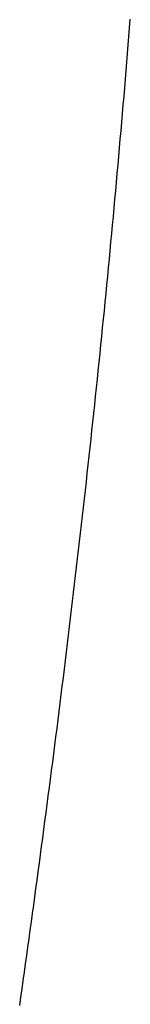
# Model space of a CAD drawing. Extents: x 668 to 3164, y 1007 to 2724.
# Tile 51 of 152: x 2078.44 to 2081.02, y 1827.87 to 1850.85. Entities that reach past the tile are written whole.
import ezdxf

# ---------------------------------------------------------------- set-up
doc = ezdxf.new("R2010")
doc.units = 0
doc.layers.add('KF_GRAVIS_12_LEFT', color=7, linetype='CONTINUOUS')

# ---------------------------------------------------------------- blocks, each defined once
blk = doc.blocks.new('KF_GRAVIS_12_LEFT')
at = {"layer": 'KF_GRAVIS_12_LEFT'}
blk.add_polyline3d([(-159.244, -425.256, 0), (-159.217, -425.062, 0), (-159.189, -424.868, 0), (-159.162, -424.674, 0), (-159.135, -424.479, 0), (-159.107, -424.284, 0), (-159.08, -424.09, 0), (-159.053, -423.895, 0), (-159.026, -423.7, 0), (-158.999, -423.505, 0), (-158.972, -423.309, 0), (-158.945, -423.114, 0), (-158.919, -422.919, 0), (-158.892, -422.723, 0), (-158.866, -422.528, 0), (-158.839, -422.332, 0), (-158.813, -422.136, 0), (-158.786, -421.94, 0), (-158.76, -421.744, 0), (-158.734, -421.548, 0), (-158.708, -421.352, 0), (-158.682, -421.155, 0), (-158.656, -420.959, 0), (-158.63, -420.762, 0), (-158.604, -420.566, 0), (-158.578, -420.369, 0), (-158.553, -420.172, 0), (-158.527, -419.975, 0), (-158.502, -419.778, 0), (-158.476, -419.581, 0), (-158.451, -419.384, 0), (-158.426, -419.187, 0), (-158.401, -418.989, 0), (-158.376, -418.792, 0), (-158.351, -418.594, 0), (-158.326, -418.397, 0), (-158.302, -418.199, 0), (-158.277, -418.001, 0), (-158.252, -417.804, 0), (-158.228, -417.606, 0), (-158.204, -417.408, 0), (-158.179, -417.21, 0), (-158.155, -417.012, 0), (-158.131, -416.813, 0), (-158.107, -416.615, 0), (-158.083, -416.417, 0), (-158.059, -416.219, 0), (-158.036, -416.02, 0), (-158.012, -415.822, 0), (-157.989, -415.623, 0), (-157.965, -415.424, 0), (-157.942, -415.226, 0), (-157.919, -415.027, 0), (-157.896, -414.828, 0), (-157.873, -414.629, 0), (-157.85, -414.43, 0), (-157.827, -414.231, 0), (-157.805, -414.032, 0), (-157.782, -413.833, 0), (-157.76, -413.634, 0), (-157.737, -413.435, 0), (-157.715, -413.236, 0), (-157.693, -413.036, 0), (-157.671, -412.837, 0), (-157.649, -412.638, 0), (-157.627, -412.438, 0), (-157.605, -412.239, 0), (-157.584, -412.039, 0), (-157.562, -411.84, 0), (-157.541, -411.64, 0), (-157.52, -411.44, 0), (-157.499, -411.241, 0), (-157.478, -411.041, 0), (-157.457, -410.841, 0), (-157.436, -410.642, 0), (-157.415, -410.442, 0), (-157.395, -410.242, 0), (-157.374, -410.042, 0), (-157.354, -409.842, 0), (-157.334, -409.642, 0), (-157.314, -409.442, 0), (-157.294, -409.242, 0), (-157.274, -409.042, 0), (-157.254, -408.842, 0), (-157.235, -408.642, 0), (-157.215, -408.442, 0), (-157.196, -408.242, 0), (-157.176, -408.042, 0), (-157.157, -407.842, 0), (-157.138, -407.642, 0), (-157.119, -407.442, 0), (-157.1, -407.242, 0), (-157.082, -407.042, 0), (-157.063, -406.841, 0), (-157.045, -406.641, 0), (-157.027, -406.441, 0), (-157.008, -406.241, 0), (-156.99, -406.041, 0), (-156.972, -405.841, 0), (-156.954, -405.641, 0), (-156.937, -405.44, 0), (-156.919, -405.24, 0), (-156.902, -405.04, 0), (-156.884, -404.84, 0), (-156.867, -404.64, 0), (-156.85, -404.44, 0), (-156.833, -404.24, 0), (-156.816, -404.04, 0), (-156.8, -403.84, 0), (-156.783, -403.64, 0), (-156.767, -403.44, 0), (-156.75, -403.24, 0), (-156.734, -403.04, 0), (-156.718, -402.84, 0), (-156.702, -402.64, 0), (-156.687, -402.44, 0), (-156.671, -402.24, 0)], dxfattribs=at)

msp = doc.modelspace()

# ---------------------------------------------------------------- block references
at = {"layer": 'KF_GRAVIS_12_LEFT'}
msp.add_blockref('KF_GRAVIS_12_LEFT', (2237.688, 2253.101), dxfattribs=at)

doc.saveas('drawing.dxf')
